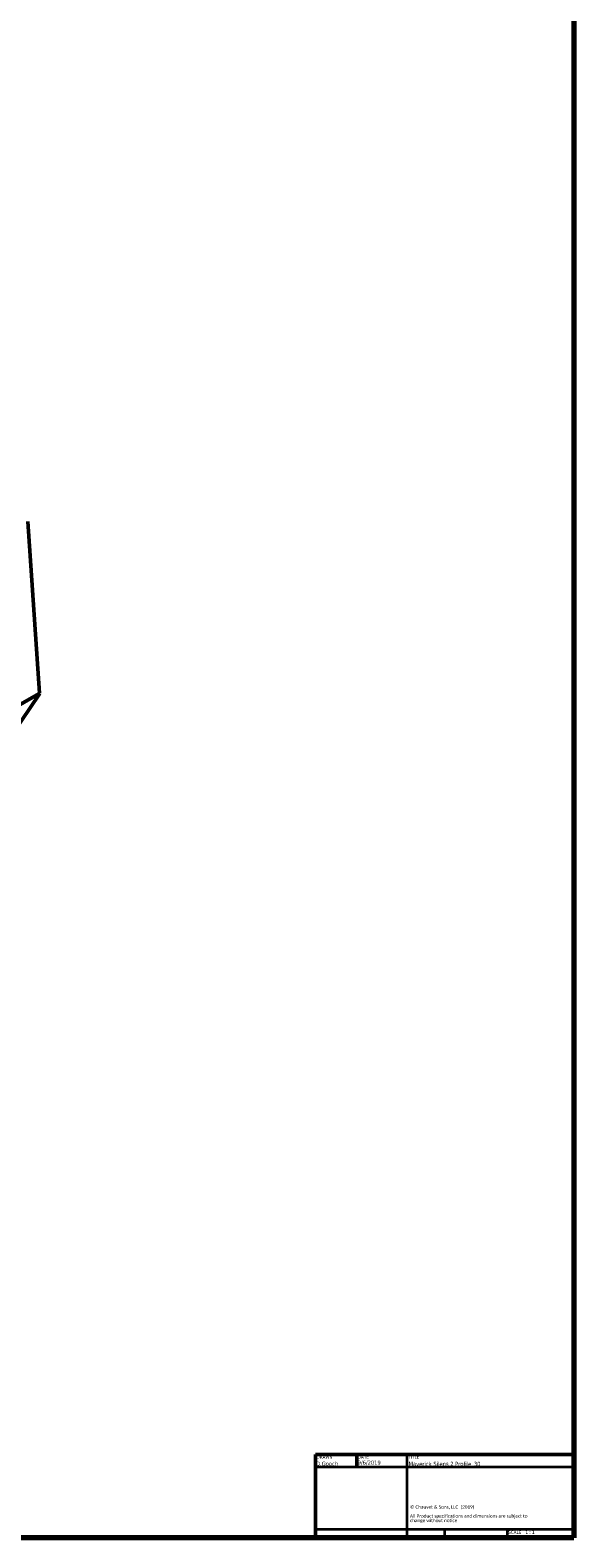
# Paper-space layout 'Sheet_1' of a CAD drawing. Header units: millimetres. Extents: x 1 to 117, y 1 to 117.
# Tile 3 of 5: x 101 to 117, y 1 to 46. Entities that reach past the tile are written whole.
import ezdxf
from ezdxf.enums import TextEntityAlignment as Align

# ---------------------------------------------------------------- set-up
doc = ezdxf.new("R2010")
doc.units = ezdxf.units.MM
for name, color, linetype, lineweight in [('Border (ISO)', 7, 'Continuous', 70), ('Title (ISO)', 7, 'Continuous', 50), ('Visible (ISO)', 7, 'Continuous', 50)]:
    doc.layers.add(name, color=color, linetype=linetype, lineweight=lineweight)
doc.styles.add('Note Text (ISO)', font='tahoma.ttf')
doc.styles.add('Text Style38', font='tahoma.ttf')
doc.styles.add('Text Style39', font='tahoma.ttf')

# ---------------------------------------------------------------- blocks, each defined once
blk = doc.blocks.new('Borders Chauvet')
at = {"layer": 'Border (ISO)'}
for p, q in [((117.323, 117.323), (117.323, 0.787)), ((117.323, 0.787), (0.787, 0.787))]:
    blk.add_line(p, q, dxfattribs=at)
blk = doc.blocks.new('Title Blocks Chauvet')
at = {"layer": 'Title (ISO)'}
for p, q in [((16.335, 5.738), (8.585, 5.738)), ((8.585, 5.738), (8.585, 3.233)), ((9.823, 5.738), (9.823, 5.363)), ((16.335, 3.233), (16.335, 5.738)), ((8.585, 3.233), (16.335, 3.233))]:
    blk.add_line(p, q, dxfattribs=at)
at = {"layer": 'Title (ISO)', "lineweight": 35}
for p, q in [((11.335, 3.233), (11.335, 5.738)), ((8.585, 5.363), (16.335, 5.363)), ((11.335, 3.483), (8.585, 3.483)), ((16.335, 3.483), (11.335, 3.483)), ((12.455, 3.483), (12.455, 3.233)), ((14.335, 3.483), (14.335, 3.233))]:
    blk.add_line(p, q, dxfattribs=at)
at = {"layer": 'Title (ISO)', "style": 'Text Style38'}
for s, p in [('DRAWN', (8.615, 5.708)), ('DATE', (9.853, 5.708)), ('TITLE', (11.365, 5.708))]:
    blk.add_text(s, height=0.1, dxfattribs=at).set_placement(p, align=Align.TOP_LEFT)
at = {"layer": 'Title (ISO)', "insert": (11.418, 4.209), "char_height": 0.1, "width": 3.79714, "attachment_point": 1, "line_spacing_factor": 0.80967, "style": 'Note Text (ISO)'}
blk.add_mtext('\\fCalibri|b0|i0;\\H0.1000;© Chauvet & Sons, LLC  (2019)\\P\\fCalibri|b0|i0;\\H0.1000;\\P\\fCalibri|b0|i0;\\H0.1000;All Product specifications and dimensions are subject to change without notice \\P', dxfattribs=at)
at = {"layer": 'Title (ISO)', "insert": (14.365, 3.453), "char_height": 0.1, "attachment_point": 1, "style": 'Note Text (ISO)'}
blk.add_mtext('\\fTahoma|b0|i0;\\H0.1000;SCALE', dxfattribs=at)
at = {"layer": 'Title (ISO)'}
for tag, p, height, style in [('AUTHOR_001', (8.602, 5.396), 0.125, 'Text Style39'), ('CREATION_DATE_001', (9.848, 5.427), 0.125, 'Text Style39'), ('TITLE_001', (11.376, 5.39), 0.125, 'Text Style39'), ('Initial_View_Scale_001', (14.88, 3.353), 0.1, 'Text Style38')]:
    blk.add_attdef(tag, p, '', height=height, dxfattribs=dict(at, style=style))

psp = doc.layouts.new('Sheet_1')

# ---------------------------------------------------------------- linework, layer by layer
at = {"layer": 'Visible (ISO)'}
for p, q in [((101.291, 26.137), (100.942, 31.282)), ((92.73, 21.215), (101.299, 26.127)), ((101.299, 26.127), (98.78, 22.386)), ((101.291, 26.137), (100.644, 25.767)), ((101.291, 26.137), (101.299, 26.127))]:
    psp.add_line(p, q, dxfattribs=at)

# ---------------------------------------------------------------- block references
psp.add_blockref('Borders Chauvet', (0, 0))
psp.add_blockref('Title Blocks Chauvet', (100.988, -2.446)).add_auto_attribs({'CREATION_DATE_001': '9/6/2019', 'AUTHOR_001': 'D.Gooch', 'TITLE_001': 'Maverick Silens 2 Profile_30', 'Initial_View_Scale_001': '1 : 1'})

doc.saveas('drawing.dxf')
